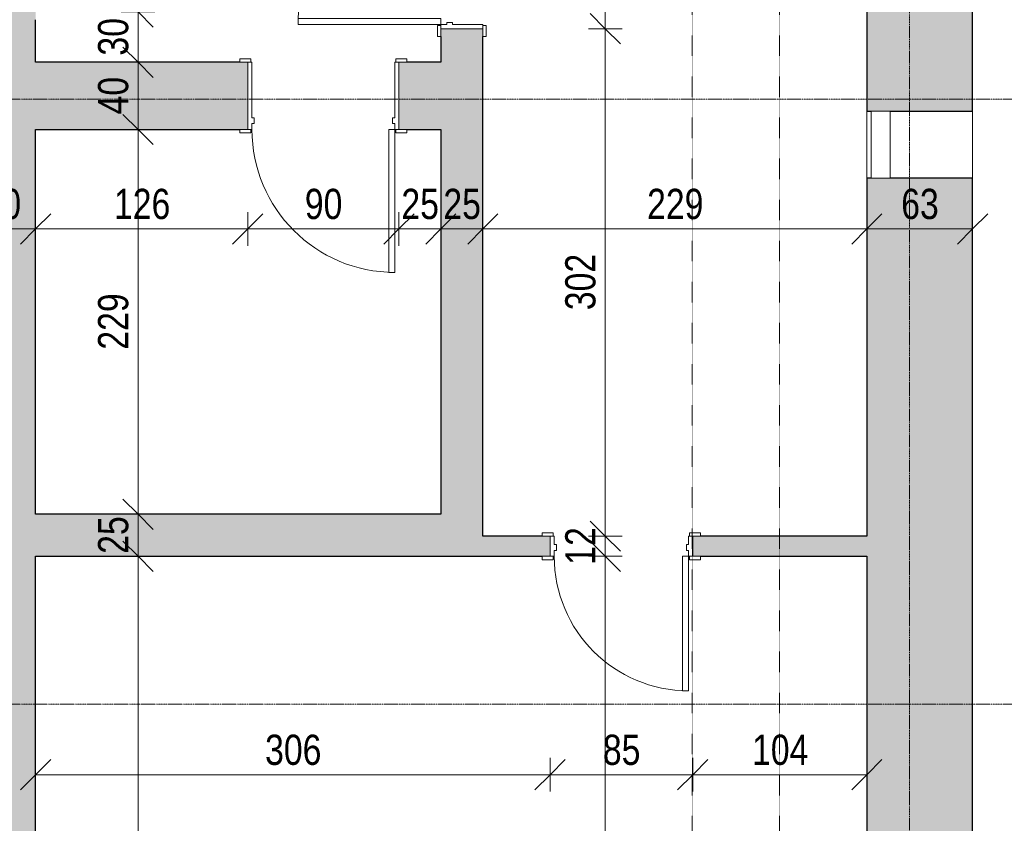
# Model space of a CAD drawing. Header units: centimetres. Extents: x 14852 to 18341, y -10824 to -8518.
# Tile 16 of 20: x 17353 to 17940, y -10037 to -9558. Entities that reach past the tile are written whole.
import ezdxf

# ---------------------------------------------------------------- set-up
doc = ezdxf.new("R2010")
doc.units = ezdxf.units.CM
doc.linetypes.add('Dash', pattern=[0.106, 0.053, -0.053])
doc.linetypes.add('Linia siatki', pattern=[0.9925, 0.47, -0.2175, 0.0875, -0.2175])
for name, color, linetype, lineweight in [('A-ANNO-DIMS', 211, 'Continuous', 9), ('A-ANNO-DIMS-100', 211, 'Continuous', 9), ('A-DETL', 90, 'Continuous', 9), ('A-DOOR', 31, 'Continuous', 9), ('A-DOOR-FRAM', 31, 'Continuous', 18), ('A-GLAZ', 151, 'Continuous', 9), ('A-WALL', 113, 'Continuous', 9), ('A-WALL-PATT', 111, 'Continuous', 25), ('I-WALL', 2, 'Continuous', 9), ('S-GRID', 1, 'Continuous', 9)]:
    doc.layers.add(name, color=color, linetype=linetype, lineweight=lineweight)
doc.styles.add('Arial_1', font='arial.ttf', dxfattribs={"width": 0.8, "height": 18})
doc.dimstyles.new('Przekątna_-_1_8_mm_Arial', dxfattribs={"dimscale": 30.48, "dimtxt": 18.364669, "dimasz": 0.590551, "dimexe": 0.328084, "dimexo": 0.0625, "dimgap": 0.016404, "dimtad": 1, "dimdec": 0, "dimdsep": 46, "dimtxsty": 'Arial_1', "dimblk1": 'OBLIQUE', "dimblk2": 'OBLIQUE', "dimsah": 1, "dimcen": 0.09, "dimazin": 0, "dimtfac": 1, "dimtdec": 4, "dimtix": 1, "dimtmove": 0, "dimatfit": 3, "dimfxl": 0.328084, "dimfxlon": 1, "dimtvp": 1, "dimtolj": 1, "dimtzin": 0, "dimarcsym": 2})
doc.dimstyles.new('Przekątna_-_1_8_mm_Arial_1', dxfattribs={"dimscale": 30.48, "dimtxt": 18.364669, "dimasz": 0.590551, "dimexe": 0.328084, "dimexo": 0.0625, "dimgap": 0.016404, "dimtad": 1, "dimdec": 0, "dimdsep": 46, "dimtxsty": 'Arial_1', "dimblk1": 'OBLIQUE', "dimblk2": 'OBLIQUE', "dimsah": 1, "dimcen": 0.09, "dimazin": 0, "dimtfac": 1, "dimtdec": 4, "dimtix": 1, "dimtmove": 0, "dimatfit": 3, "dimfxl": 0.328084, "dimfxlon": 1, "dimtvp": 1, "dimtolj": 1, "dimtzin": 0, "dimarcsym": 2})

# ---------------------------------------------------------------- blocks, each defined once
blk = doc.blocks.new('Drzwi-wewnętrzne-jednoskrzydłowe-dwupanelowe-drewniane - 900 x 2100mm-613824-6_Poziom posadzka II pietra inwentaryzacja')
at = {"layer": 'A-DOOR'}
for p, q in [((-49.635, 22.3175), (-43.135, 22.3175)), ((-49.635, 20.3175), (-49.635, 22.3175)), ((-43.135, 20.3175), (-49.635, 20.3175)), ((-43.135, 22.3175), (-43.135, 20.3175)), ((43.135, 22.3175), (49.635, 22.3175)), ((43.135, 20.3175), (43.135, 22.3175)), ((49.635, 20.3175), (43.135, 20.3175)), ((49.635, 22.3175), (49.635, 20.3175)), ((-49.635, -19.6825), (-43.135, -19.6825)), ((-49.635, -21.6825), (-49.635, -19.6825)), ((-43.135, -21.6825), (-49.635, -21.6825)), ((-43.135, -19.6825), (-43.135, -21.6825)), ((43.135, -19.6825), (49.635, -19.6825)), ((43.135, -21.6825), (43.135, -19.6825)), ((49.635, -21.6825), (43.135, -21.6825)), ((49.635, -19.6825), (49.635, -21.6825))]:
    blk.add_line(p, q, dxfattribs=at)
at = {"layer": 'A-DOOR', "lineweight": 18}
for p, q in [((39, -19.6825), (42.5, -19.6825)), ((39, -104.6825), (39, -19.6825)), ((42.5, -19.6825), (42.5, -104.6825)), ((42.5, -104.6825), (39, -104.6825))]:
    blk.add_line(p, q, dxfattribs=at)
at = {"layer": 'A-DOOR'}
blk.add_arc((42.5, -19.6825), 85, 180, 270, dxfattribs=at)
at = {"layer": 'A-DOOR-FRAM'}
for p, q in [((-45, 20.3175), (-42.5, 20.3175)), ((-45, -19.6825), (-45, 20.3175)), ((-42.5, 20.3175), (-42.5, -12.69)), ((42.5, 20.3175), (45, 20.3175)), ((42.5, -12.69), (42.5, 20.3175)), ((45, 20.3175), (45, -19.6825)), ((-42.5, -12.69), (-41.23, -12.69)), ((-42.5, -16.1825), (-42.5, -19.6825)), ((-41.23, -16.1825), (-42.5, -16.1825)), ((-41.23, -12.69), (-41.23, -16.1825)), ((41.23, -12.69), (42.5, -12.69)), ((41.23, -16.1825), (41.23, -12.69)), ((42.5, -16.1825), (41.23, -16.1825)), ((42.5, -19.6825), (42.5, -16.1825)), ((-42.5, -19.6825), (-45, -19.6825)), ((45, -19.6825), (42.5, -19.6825))]:
    blk.add_line(p, q, dxfattribs=at)
blk = doc.blocks.new('Drzwi-wewnętrzne-jednoskrzydłowe-dwupanelowe-drewniane - 900 x 2100mm-621300-6_Poziom posadzka II pietra inwentaryzacja')
at = {"layer": 'A-DOOR'}
for p, q in [((-49.64, 14.82), (-43.14, 14.82)), ((-49.64, 12.82), (-49.64, 14.82)), ((-43.14, 12.82), (-49.64, 12.82)), ((-43.14, 14.82), (-43.14, 12.82)), ((43.13, 14.82), (49.63, 14.82)), ((43.13, 12.82), (43.13, 14.82)), ((49.63, 12.82), (43.13, 12.82)), ((49.63, 14.82), (49.63, 12.82)), ((-49.64, -12.18), (-43.14, -12.18)), ((-49.64, -14.18), (-49.64, -12.18)), ((-43.14, -14.18), (-49.64, -14.18)), ((-43.14, -12.18), (-43.14, -14.18)), ((43.13, -12.18), (49.63, -12.18)), ((43.13, -14.18), (43.13, -12.18)), ((49.63, -14.18), (43.13, -14.18)), ((49.63, -12.18), (49.63, -14.18))]:
    blk.add_line(p, q, dxfattribs=at)
at = {"layer": 'A-DOOR', "lineweight": 18}
for p, q in [((39, -12.18), (42.5, -12.18)), ((39, -97.18), (39, -12.18)), ((42.5, -12.18), (42.5, -97.18)), ((42.5, -97.18), (39, -97.18))]:
    blk.add_line(p, q, dxfattribs=at)
at = {"layer": 'A-DOOR'}
blk.add_arc((42.5, -12.18), 85, 180, 270, dxfattribs=at)
at = {"layer": 'A-DOOR-FRAM'}
for p, q in [((-45, 12.82), (-42.5, 12.82)), ((-45, -12.18), (-45, 12.82)), ((-42.5, 12.82), (-42.5, -5.19)), ((42.5, 12.82), (45, 12.82)), ((42.5, -5.19), (42.5, 12.82)), ((45, 12.82), (45, -12.18)), ((-42.5, -5.19), (-41.23, -5.19)), ((-41.23, -5.19), (-41.23, -8.68)), ((41.23, -5.19), (42.5, -5.19)), ((41.23, -8.68), (41.23, -5.19)), ((-42.5, -8.68), (-42.5, -12.18)), ((-41.23, -8.68), (-42.5, -8.68)), ((42.5, -8.68), (41.23, -8.68)), ((42.5, -12.18), (42.5, -8.68)), ((-42.5, -12.18), (-45, -12.18)), ((45, -12.18), (42.5, -12.18))]:
    blk.add_line(p, q, dxfattribs=at)
blk = doc.blocks.new('wewnetrzne dwupanelowe - 800 x 2100mm 2-609570-6_Poziom posadzka II pietra inwentaryzacja')
at = {"layer": 'A-DOOR'}
for p, q in [((-47.14, 8.32), (-40.64, 8.32)), ((-47.14, 6.32), (-47.14, 8.32)), ((-40.64, 6.32), (-47.14, 6.32)), ((-40.64, 8.32), (-40.64, 6.32)), ((40.63, 8.32), (47.13, 8.32)), ((40.63, 6.32), (40.63, 8.32)), ((47.13, 6.32), (40.63, 6.32)), ((47.13, 8.32), (47.13, 6.32)), ((-47.14, -5.68), (-40.64, -5.68)), ((-47.14, -7.68), (-47.14, -5.68)), ((-40.64, -5.68), (-40.64, -7.68)), ((40.63, -5.68), (47.13, -5.68)), ((40.63, -7.68), (40.63, -5.68)), ((47.13, -5.68), (47.13, -7.68)), ((-40.64, -7.68), (-47.14, -7.68)), ((47.13, -7.68), (40.63, -7.68))]:
    blk.add_line(p, q, dxfattribs=at)
at = {"layer": 'A-DOOR', "lineweight": 18}
for p, q in [((36.5, -5.68), (40, -5.68)), ((36.5, -85.68), (36.5, -5.68)), ((40, -5.68), (40, -85.68)), ((40, -85.68), (36.5, -85.68))]:
    blk.add_line(p, q, dxfattribs=at)
at = {"layer": 'A-DOOR'}
blk.add_arc((40, -5.68), 80, 180, 270, dxfattribs=at)
at = {"layer": 'A-DOOR-FRAM'}
for p, q in [((-42.5, 6.32), (-40, 6.32)), ((-42.5, -5.68), (-42.5, 6.32)), ((-40, 6.32), (-40, 1.31)), ((40, 6.32), (42.5, 6.32)), ((40, 1.31), (40, 6.32)), ((42.5, 6.32), (42.5, -5.68)), ((-40, 1.31), (-38.73, 1.31)), ((-38.73, 1.31), (-38.73, -2.18)), ((38.73, 1.31), (40, 1.31)), ((38.73, -2.18), (38.73, 1.31)), ((-40, -5.68), (-42.5, -5.68)), ((-40, -2.18), (-40, -5.68)), ((-38.73, -2.18), (-40, -2.18)), ((40, -2.18), (38.73, -2.18)), ((40, -5.68), (40, -2.18)), ((42.5, -5.68), (40, -5.68))]:
    blk.add_line(p, q, dxfattribs=at)
blk = doc.blocks.new('Aluminum_1 szybowe - 40x40-705659-6_Poziom posadzka II pietra inwentaryzacja')
at = {"layer": 'A-GLAZ'}
for p, q in [((-137.16, 31.62), (-97.16, 31.62)), ((-137.16, 20.19), (-137.16, 31.62)), ((-97.16, 31.62), (-97.16, 20.19)), ((-97.16, 20.19), (-137.16, 20.19))]:
    blk.add_line(p, q, dxfattribs=at)
blk = doc.blocks.new('DIMBLOCK121-6_Poziom posadzka II pietra inwentaryzacja')
at = {"layer": 'A-ANNO-DIMS-100'}
for p, q in [((17322.62, -9682.85), (17322.62, -9672.85)), ((17322.62, -9682.85), (17331.62, -9673.85)), ((17362.62, -9682.85), (17362.62, -9672.85)), ((17362.62, -9682.85), (17371.62, -9673.85)), ((17322.62, -9682.85), (17313.62, -9691.85)), ((17322.62, -9682.85), (17362.62, -9682.85)), ((17322.62, -9682.85), (17322.62, -9692.85)), ((17362.62, -9682.85), (17353.62, -9691.85)), ((17362.62, -9682.85), (17362.62, -9692.85))]:
    blk.add_line(p, q, dxfattribs=at)
at = {"layer": 'A-ANNO-DIMS-100', "color": 0, "insert": (17331.6, -9658.98), "char_height": 18, "width": 26.4451, "attachment_point": 1, "line_spacing_factor": 0.941778, "style": 'Arial_1'}
blk.add_mtext('40', dxfattribs=at)
blk = doc.blocks.new('_Oblique')
at = {"color": 0, "linetype": 'ByBlock', "lineweight": -2}
blk.add_line((-0.5, -0.5), (0.5, 0.5), dxfattribs=at)
blk = doc.blocks.new('DIMBLOCK122-6_Poziom posadzka II pietra inwentaryzacja')
at = {"layer": 'A-ANNO-DIMS-100'}
for p, q in [((17362.62, -9682.85), (17362.62, -9672.85)), ((17362.62, -9682.85), (17371.62, -9673.85)), ((17488.95, -9682.85), (17488.95, -9672.85)), ((17488.95, -9682.85), (17497.95, -9673.85)), ((17362.62, -9682.85), (17353.62, -9691.85)), ((17362.62, -9682.85), (17488.95, -9682.85)), ((17362.62, -9682.85), (17362.62, -9692.85)), ((17488.95, -9682.85), (17479.95, -9691.85)), ((17488.95, -9682.85), (17488.95, -9692.85))]:
    blk.add_line(p, q, dxfattribs=at)
at = {"layer": 'A-ANNO-DIMS-100', "color": 0, "insert": (17409.26, -9658.98), "char_height": 18, "width": 39.6677, "attachment_point": 1, "line_spacing_factor": 0.941778, "style": 'Arial_1'}
blk.add_mtext('126', dxfattribs=at)
blk = doc.blocks.new('DIMBLOCK123-6_Poziom posadzka II pietra inwentaryzacja')
at = {"layer": 'A-ANNO-DIMS-100'}
for p, q in [((17488.95, -9682.85), (17488.95, -9672.85)), ((17488.95, -9682.85), (17497.95, -9673.85)), ((17578.95, -9682.85), (17578.95, -9672.85)), ((17578.95, -9682.85), (17587.95, -9673.85)), ((17488.95, -9682.85), (17479.95, -9691.85)), ((17488.95, -9682.85), (17578.95, -9682.85)), ((17488.95, -9682.85), (17488.95, -9692.85)), ((17578.95, -9682.85), (17569.95, -9691.85)), ((17578.95, -9682.85), (17578.95, -9692.85))]:
    blk.add_line(p, q, dxfattribs=at)
at = {"layer": 'A-ANNO-DIMS-100', "color": 0, "insert": (17522.93, -9658.98), "char_height": 18, "width": 26.4451, "attachment_point": 1, "line_spacing_factor": 0.941778, "style": 'Arial_1'}
blk.add_mtext('90', dxfattribs=at)
blk = doc.blocks.new('DIMBLOCK124-6_Poziom posadzka II pietra inwentaryzacja')
at = {"layer": 'A-ANNO-DIMS-100'}
for p, q in [((17578.95, -9682.85), (17578.95, -9672.85)), ((17578.95, -9682.85), (17587.95, -9673.85)), ((17603.95, -9682.85), (17603.95, -9672.85)), ((17603.95, -9682.85), (17612.95, -9673.85)), ((17578.95, -9682.85), (17569.95, -9691.85)), ((17578.95, -9682.85), (17603.95, -9682.85)), ((17578.95, -9682.85), (17578.95, -9692.85)), ((17603.95, -9682.85), (17594.95, -9691.85)), ((17603.95, -9682.85), (17603.95, -9692.85))]:
    blk.add_line(p, q, dxfattribs=at)
at = {"layer": 'A-ANNO-DIMS-100', "color": 0, "insert": (17580.43, -9658.98), "char_height": 18, "width": 26.4451, "attachment_point": 1, "line_spacing_factor": 0.941778, "style": 'Arial_1'}
blk.add_mtext('25', dxfattribs=at)
blk = doc.blocks.new('DIMBLOCK125-6_Poziom posadzka II pietra inwentaryzacja')
at = {"layer": 'A-ANNO-DIMS-100'}
for p, q in [((17603.95, -9682.85), (17603.95, -9672.85)), ((17603.95, -9682.85), (17612.95, -9673.85)), ((17628.95, -9682.85), (17628.95, -9672.85)), ((17628.95, -9682.85), (17637.95, -9673.85)), ((17603.95, -9682.85), (17594.95, -9691.85)), ((17603.95, -9682.85), (17628.95, -9682.85)), ((17603.95, -9682.85), (17603.95, -9692.85)), ((17628.95, -9682.85), (17619.95, -9691.85)), ((17628.95, -9682.85), (17628.95, -9692.85))]:
    blk.add_line(p, q, dxfattribs=at)
at = {"layer": 'A-ANNO-DIMS-100', "color": 0, "insert": (17605.43, -9658.98), "char_height": 18, "width": 26.4451, "attachment_point": 1, "line_spacing_factor": 0.941778, "style": 'Arial_1'}
blk.add_mtext('25', dxfattribs=at)
blk = doc.blocks.new('DIMBLOCK126-6_Poziom posadzka II pietra inwentaryzacja')
at = {"layer": 'A-ANNO-DIMS-100'}
for p, q in [((17628.95, -9682.85), (17628.95, -9672.85)), ((17628.95, -9682.85), (17637.95, -9673.85)), ((17857.62, -9682.85), (17857.62, -9672.85)), ((17857.62, -9682.85), (17866.62, -9673.85)), ((17628.95, -9682.85), (17619.95, -9691.85)), ((17628.95, -9682.85), (17857.62, -9682.85)), ((17628.95, -9682.85), (17628.95, -9692.85)), ((17857.62, -9682.85), (17848.62, -9691.85)), ((17857.62, -9682.85), (17857.62, -9692.85))]:
    blk.add_line(p, q, dxfattribs=at)
at = {"layer": 'A-ANNO-DIMS-100', "color": 0, "insert": (17726.76, -9658.98), "char_height": 18, "width": 39.6677, "attachment_point": 1, "line_spacing_factor": 0.941778, "style": 'Arial_1'}
blk.add_mtext('229', dxfattribs=at)
blk = doc.blocks.new('DIMBLOCK127-6_Poziom posadzka II pietra inwentaryzacja')
at = {"layer": 'A-ANNO-DIMS-100'}
for p, q in [((17857.62, -9682.85), (17857.62, -9672.85)), ((17857.62, -9682.85), (17866.62, -9673.85)), ((17920.62, -9682.85), (17920.62, -9672.85)), ((17920.62, -9682.85), (17929.62, -9673.85)), ((17857.62, -9682.85), (17848.62, -9691.85)), ((17857.62, -9682.85), (17920.62, -9682.85)), ((17857.62, -9682.85), (17857.62, -9692.85)), ((17920.62, -9682.85), (17911.62, -9691.85)), ((17920.62, -9682.85), (17920.62, -9692.85))]:
    blk.add_line(p, q, dxfattribs=at)
at = {"layer": 'A-ANNO-DIMS-100', "color": 0, "insert": (17878.1, -9658.98), "char_height": 18, "width": 26.4451, "attachment_point": 1, "line_spacing_factor": 0.941778, "style": 'Arial_1'}
blk.add_mtext('63', dxfattribs=at)
blk = doc.blocks.new('DIMBLOCK138-6_Poziom posadzka II pietra inwentaryzacja')
at = {"layer": 'A-ANNO-DIMS-100'}
for p, q in [((17362.62, -10007.71), (17362.62, -9997.71)), ((17668.95, -10007.71), (17668.95, -9997.71)), ((17362.62, -10007.71), (17371.62, -9998.71)), ((17668.95, -10007.71), (17677.95, -9998.71)), ((17362.62, -10007.71), (17353.62, -10016.71)), ((17362.62, -10007.71), (17668.95, -10007.71)), ((17362.62, -10007.71), (17362.62, -10017.71)), ((17668.95, -10007.71), (17659.95, -10016.71)), ((17668.95, -10007.71), (17668.95, -10017.71))]:
    blk.add_line(p, q, dxfattribs=at)
at = {"layer": 'A-ANNO-DIMS-100', "color": 0, "insert": (17499.26, -9983.84), "char_height": 18, "width": 39.6677, "attachment_point": 1, "line_spacing_factor": 0.941778, "style": 'Arial_1'}
blk.add_mtext('306', dxfattribs=at)
blk = doc.blocks.new('DIMBLOCK139-6_Poziom posadzka II pietra inwentaryzacja')
at = {"layer": 'A-ANNO-DIMS-100'}
for p, q in [((17668.95, -10007.71), (17668.95, -9997.71)), ((17753.95, -10007.71), (17753.95, -9997.71)), ((17668.95, -10007.71), (17677.95, -9998.71)), ((17753.95, -10007.71), (17762.95, -9998.71)), ((17668.95, -10007.71), (17659.95, -10016.71)), ((17668.95, -10007.71), (17753.95, -10007.71)), ((17668.95, -10007.71), (17668.95, -10017.71)), ((17753.95, -10007.71), (17744.95, -10016.71)), ((17753.95, -10007.71), (17753.95, -10017.71))]:
    blk.add_line(p, q, dxfattribs=at)
at = {"layer": 'A-ANNO-DIMS-100', "color": 0, "insert": (17700.43, -9983.84), "char_height": 18, "width": 26.4451, "attachment_point": 1, "line_spacing_factor": 0.941778, "style": 'Arial_1'}
blk.add_mtext('85', dxfattribs=at)
blk = doc.blocks.new('DIMBLOCK140-6_Poziom posadzka II pietra inwentaryzacja')
at = {"layer": 'A-ANNO-DIMS-100'}
for p, q in [((17753.95, -10007.71), (17753.95, -9997.71)), ((17857.62, -10007.71), (17857.62, -9997.71)), ((17753.95, -10007.71), (17762.95, -9998.71)), ((17857.62, -10007.71), (17866.62, -9998.71)), ((17753.95, -10007.71), (17744.95, -10016.71)), ((17753.95, -10007.71), (17857.62, -10007.71)), ((17753.95, -10007.71), (17753.95, -10017.71)), ((17857.62, -10007.71), (17848.62, -10016.71)), ((17857.62, -10007.71), (17857.62, -10017.71))]:
    blk.add_line(p, q, dxfattribs=at)
at = {"layer": 'A-ANNO-DIMS-100', "color": 0, "insert": (17789.26, -9983.84), "char_height": 18, "width": 39.6677, "attachment_point": 1, "line_spacing_factor": 0.941778, "style": 'Arial_1'}
blk.add_mtext('104', dxfattribs=at)
blk = doc.blocks.new('DIMBLOCK257-6_Poziom posadzka II pietra inwentaryzacja')
at = {"layer": 'A-ANNO-DIMS-100'}
for p, q in [((17423.64, -9877.71), (17414.64, -9868.71)), ((17423.64, -9877.71), (17413.64, -9877.71)), ((17423.64, -10352.71), (17423.64, -9877.71)), ((17423.64, -9877.71), (17432.64, -9886.71)), ((17423.64, -9877.71), (17433.64, -9877.71)), ((17423.64, -10352.71), (17414.64, -10343.71)), ((17423.64, -10352.71), (17413.64, -10352.71)), ((17423.64, -10352.71), (17432.64, -10361.71)), ((17423.64, -10352.71), (17433.64, -10352.71))]:
    blk.add_line(p, q, dxfattribs=at)
at = {"layer": 'A-ANNO-DIMS-100', "color": 0, "insert": (17399.78, -10131.74), "char_height": 18, "width": 39.6677, "attachment_point": 1, "rotation": 90, "line_spacing_factor": 0.941778, "style": 'Arial_1'}
blk.add_mtext('475', dxfattribs=at)
blk = doc.blocks.new('DIMBLOCK258-6_Poziom posadzka II pietra inwentaryzacja')
at = {"layer": 'A-ANNO-DIMS-100'}
for p, q in [((17423.64, -9852.71), (17414.64, -9843.71)), ((17423.64, -9852.71), (17413.64, -9852.71)), ((17423.64, -9877.71), (17423.64, -9852.71)), ((17423.64, -9852.71), (17432.64, -9861.71)), ((17423.64, -9852.71), (17433.64, -9852.71)), ((17423.64, -9877.71), (17414.64, -9868.71)), ((17423.64, -9877.71), (17413.64, -9877.71)), ((17423.64, -9877.71), (17432.64, -9886.71)), ((17423.64, -9877.71), (17433.64, -9877.71))]:
    blk.add_line(p, q, dxfattribs=at)
at = {"layer": 'A-ANNO-DIMS-100', "color": 0, "insert": (17399.78, -9876.23), "char_height": 18, "width": 26.4451, "attachment_point": 1, "rotation": 90, "line_spacing_factor": 0.941778, "style": 'Arial_1'}
blk.add_mtext('25', dxfattribs=at)
blk = doc.blocks.new('DIMBLOCK259-6_Poziom posadzka II pietra inwentaryzacja')
at = {"layer": 'A-ANNO-DIMS-100'}
for p, q in [((17423.64, -9623.71), (17414.64, -9614.71)), ((17423.64, -9623.71), (17413.64, -9623.71)), ((17423.64, -9852.71), (17423.64, -9623.71)), ((17423.64, -9623.71), (17432.64, -9632.71)), ((17423.64, -9623.71), (17433.64, -9623.71)), ((17423.64, -9852.71), (17414.64, -9843.71)), ((17423.64, -9852.71), (17413.64, -9852.71)), ((17423.64, -9852.71), (17432.64, -9861.71)), ((17423.64, -9852.71), (17433.64, -9852.71))]:
    blk.add_line(p, q, dxfattribs=at)
at = {"layer": 'A-ANNO-DIMS-100', "color": 0, "insert": (17399.78, -9754.74), "char_height": 18, "width": 39.6677, "attachment_point": 1, "rotation": 90, "line_spacing_factor": 0.941778, "style": 'Arial_1'}
blk.add_mtext('229', dxfattribs=at)
blk = doc.blocks.new('DIMBLOCK260-6_Poziom posadzka II pietra inwentaryzacja')
at = {"layer": 'A-ANNO-DIMS-100'}
for p, q in [((17423.64, -9583.71), (17414.64, -9574.71)), ((17423.64, -9583.71), (17413.64, -9583.71)), ((17423.64, -9623.71), (17423.64, -9583.71)), ((17423.64, -9583.71), (17432.64, -9592.71)), ((17423.64, -9583.71), (17433.64, -9583.71)), ((17423.64, -9623.71), (17414.64, -9614.71)), ((17423.64, -9623.71), (17413.64, -9623.71)), ((17423.64, -9623.71), (17432.64, -9632.71)), ((17423.64, -9623.71), (17433.64, -9623.71))]:
    blk.add_line(p, q, dxfattribs=at)
at = {"layer": 'A-ANNO-DIMS-100', "color": 0, "insert": (17399.78, -9614.73), "char_height": 18, "width": 26.4451, "attachment_point": 1, "rotation": 90, "line_spacing_factor": 0.941778, "style": 'Arial_1'}
blk.add_mtext('40', dxfattribs=at)
blk = doc.blocks.new('DIMBLOCK261-6_Poziom posadzka II pietra inwentaryzacja')
at = {"layer": 'A-ANNO-DIMS-100'}
for p, q in [((17423.64, -9553.71), (17414.64, -9544.71)), ((17423.64, -9553.71), (17413.64, -9553.71)), ((17423.64, -9583.71), (17423.64, -9553.71)), ((17423.64, -9553.71), (17432.64, -9562.71)), ((17423.64, -9553.71), (17433.64, -9553.71)), ((17423.64, -9583.71), (17414.64, -9574.71)), ((17423.64, -9583.71), (17413.64, -9583.71)), ((17423.64, -9583.71), (17432.64, -9592.71)), ((17423.64, -9583.71), (17433.64, -9583.71))]:
    blk.add_line(p, q, dxfattribs=at)
at = {"layer": 'A-ANNO-DIMS-100', "color": 0, "insert": (17399.78, -9579.73), "char_height": 18, "width": 26.4451, "attachment_point": 1, "rotation": 90, "line_spacing_factor": 0.941778, "style": 'Arial_1'}
blk.add_mtext('30', dxfattribs=at)
blk = doc.blocks.new('DIMBLOCK262-6_Poziom posadzka II pietra inwentaryzacja')
at = {"layer": 'A-ANNO-DIMS-100'}
for p, q in [((17423.64, -9463.71), (17414.64, -9454.71)), ((17423.64, -9463.71), (17413.64, -9463.71)), ((17423.64, -9553.71), (17423.64, -9463.71)), ((17423.64, -9463.71), (17432.64, -9472.71)), ((17423.64, -9463.71), (17433.64, -9463.71)), ((17423.64, -9553.71), (17414.64, -9544.71)), ((17423.64, -9553.71), (17413.64, -9553.71)), ((17423.64, -9553.71), (17432.64, -9562.71)), ((17423.64, -9553.71), (17433.64, -9553.71))]:
    blk.add_line(p, q, dxfattribs=at)
at = {"layer": 'A-ANNO-DIMS-100', "color": 0, "insert": (17399.78, -9519.73), "char_height": 18, "width": 26.4451, "attachment_point": 1, "rotation": 90, "line_spacing_factor": 0.941778, "style": 'Arial_1'}
blk.add_mtext('90', dxfattribs=at)
blk = doc.blocks.new('DIMBLOCK274-6_Poziom posadzka II pietra inwentaryzacja')
at = {"layer": 'A-ANNO-DIMS-100'}
for p, q in [((17701.88, -9473.71), (17692.88, -9464.71)), ((17701.88, -9473.71), (17691.88, -9473.71)), ((17701.88, -9473.71), (17701.88, -9563.71)), ((17701.88, -9473.71), (17710.88, -9482.71)), ((17701.88, -9473.71), (17711.88, -9473.71)), ((17701.88, -9563.71), (17692.88, -9554.71)), ((17701.88, -9563.71), (17691.88, -9563.71)), ((17701.88, -9563.71), (17710.88, -9572.71)), ((17701.88, -9563.71), (17711.88, -9563.71))]:
    blk.add_line(p, q, dxfattribs=at)
at = {"layer": 'A-ANNO-DIMS-100', "color": 0, "insert": (17678.01, -9529.73), "char_height": 18, "width": 26.4451, "attachment_point": 1, "rotation": 90, "line_spacing_factor": 0.941778, "style": 'Arial_1'}
blk.add_mtext('90', dxfattribs=at)
blk = doc.blocks.new('DIMBLOCK275-6_Poziom posadzka II pietra inwentaryzacja')
at = {"layer": 'A-ANNO-DIMS-100'}
for p, q in [((17701.88, -9563.71), (17692.88, -9554.71)), ((17701.88, -9563.71), (17691.88, -9563.71)), ((17701.88, -9563.71), (17701.88, -9865.71)), ((17701.88, -9563.71), (17710.88, -9572.71)), ((17701.88, -9563.71), (17711.88, -9563.71)), ((17701.88, -9865.71), (17692.88, -9856.71)), ((17701.88, -9865.71), (17691.88, -9865.71)), ((17701.88, -9865.71), (17710.88, -9874.71)), ((17701.88, -9865.71), (17711.88, -9865.71))]:
    blk.add_line(p, q, dxfattribs=at)
at = {"layer": 'A-ANNO-DIMS-100', "color": 0, "insert": (17678.01, -9731.24), "char_height": 18, "width": 39.6677, "attachment_point": 1, "rotation": 90, "line_spacing_factor": 0.941778, "style": 'Arial_1'}
blk.add_mtext('302', dxfattribs=at)
blk = doc.blocks.new('DIMBLOCK276-6_Poziom posadzka II pietra inwentaryzacja')
at = {"layer": 'A-ANNO-DIMS-100'}
for p, q in [((17701.88, -9865.71), (17692.88, -9856.71)), ((17701.88, -9865.71), (17691.88, -9865.71)), ((17701.88, -9877.71), (17692.88, -9868.71)), ((17701.88, -9865.71), (17701.88, -9877.71)), ((17701.88, -9865.71), (17710.88, -9874.71)), ((17701.88, -9865.71), (17711.88, -9865.71)), ((17701.88, -9877.71), (17691.88, -9877.71)), ((17701.88, -9877.71), (17710.88, -9886.71)), ((17701.88, -9877.71), (17711.88, -9877.71))]:
    blk.add_line(p, q, dxfattribs=at)
at = {"layer": 'A-ANNO-DIMS-100', "color": 0, "insert": (17678.01, -9882.73), "char_height": 18, "width": 26.4451, "attachment_point": 1, "rotation": 90, "line_spacing_factor": 0.941778, "style": 'Arial_1'}
blk.add_mtext('12', dxfattribs=at)
blk = doc.blocks.new('DIMBLOCK277-6_Poziom posadzka II pietra inwentaryzacja')
at = {"layer": 'A-ANNO-DIMS-100'}
for p, q in [((17701.88, -9877.71), (17692.88, -9868.71)), ((17701.88, -9877.71), (17691.88, -9877.71)), ((17701.88, -9877.71), (17701.88, -10352.71)), ((17701.88, -9877.71), (17710.88, -9886.71)), ((17701.88, -9877.71), (17711.88, -9877.71)), ((17701.88, -10352.71), (17692.88, -10343.71)), ((17701.88, -10352.71), (17691.88, -10352.71)), ((17701.88, -10352.71), (17710.88, -10361.71)), ((17701.88, -10352.71), (17711.88, -10352.71))]:
    blk.add_line(p, q, dxfattribs=at)
at = {"layer": 'A-ANNO-DIMS-100', "color": 0, "insert": (17678.01, -10131.74), "char_height": 18, "width": 39.6677, "attachment_point": 1, "rotation": 90, "line_spacing_factor": 0.941778, "style": 'Arial_1'}
blk.add_mtext('475', dxfattribs=at)

msp = doc.modelspace()

# ---------------------------------------------------------------- hatches: boundary and pattern name
at = {"layer": 'A-WALL-PATT', "lineweight": 9}
h = msp.add_hatch(color=256, dxfattribs=at)
h.paths.add_polyline_path([(17920.62, -10352.71), (17920.62, -9652.71), (17857.62, -9652.71), (17857.62, -10352.71)])
h.paths.add_polyline_path([(17920.62, -9612.71), (17920.62, -9305.71), (17857.62, -9305.71), (17857.62, -9612.71), (17871.59, -9612.71)])
h.paths.add_polyline_path([(17871.59, -9265.71), (17920.62, -9265.71), (17920.62, -8842.71), (17857.62, -8842.71), (17857.62, -9265.71), (17860.16, -9265.71)])
h = msp.add_hatch(color=256, dxfattribs=at)
h.paths.add_polyline_path([(17342.62, -10352.71), (17362.62, -10352.71), (17362.62, -9553.71), (17322.62, -9553.71), (17322.62, -10352.71)])
h.paths.add_polyline_path([(17326.12, -9463.71), (17362.62, -9463.71), (17362.62, -9408.71), (17322.62, -9408.71), (17322.62, -9463.71)])
h.paths.add_polyline_path([(17362.62, -9396.71), (17362.62, -8905.71), (17322.62, -8905.71), (17322.62, -9396.71), (17342.62, -9396.71)])
h = msp.add_hatch(color=256, dxfattribs=at)
h.paths.add_polyline_path([(17628.95, -9877.71), (17628.95, -9563.71), (17603.95, -9563.71), (17603.95, -9877.71)])
h.paths.add_polyline_path([(17628.95, -9473.71), (17628.95, -9135.71), (17603.95, -9135.71), (17603.95, -9473.71), (17610.94, -9473.71)])
h = msp.add_hatch(color=256, dxfattribs=at)
h.paths.add_polyline_path([(17583.59, -9623.71), (17603.95, -9623.71), (17603.95, -9583.71), (17578.95, -9583.71), (17578.95, -9623.71)])
h.paths.add_polyline_path([(17254.26, -9623.71), (17322.62, -9623.71), (17322.62, -9583.71), (17249.62, -9583.71), (17249.62, -9623.71)])
h.paths.add_polyline_path([(17154.99, -9623.71), (17159.62, -9623.71), (17159.62, -9583.71), (16840.62, -9583.71), (16840.62, -9623.71), (17049.33, -9623.71)])
h.paths.add_polyline_path([(17484.32, -9623.71), (17488.95, -9623.71), (17488.95, -9583.71), (17362.62, -9583.71), (17362.62, -9623.71)])
msp.add_hatch(color=256, dxfattribs=at).paths.add_polyline_path([(17362.62, -9877.71), (17603.95, -9877.71), (17603.95, -9852.71), (17362.62, -9852.71)])
h = msp.add_hatch(color=256, dxfattribs=at)
h.paths.add_polyline_path([(17668.95, -9877.71), (17668.95, -9865.71), (17628.95, -9865.71), (17628.95, -9877.71), (17664.32, -9877.71)])
h.paths.add_polyline_path([(17857.62, -9877.71), (17857.62, -9865.71), (17753.95, -9865.71), (17753.95, -9877.71), (17758.59, -9877.71)])

# ---------------------------------------------------------------- linework, layer by layer
at = {"layer": 'A-DETL', "linetype": 'Dash'}
for p, q in [((17805.63, -8957.75), (17805.63, -10300.75)), ((17753.63, -9009.75), (17753.63, -10248.75))]:
    msp.add_line(p, q, dxfattribs=at)
at = {"layer": 'A-WALL', "lineweight": 25}
for p, q in [((17920.62, -9612.71), (17920.62, -9305.71)), ((17857.62, -9408.71), (17857.62, -9612.71)), ((17603.95, -9568.35), (17603.95, -9583.71)), ((17628.95, -9865.71), (17628.95, -9568.35)), ((17857.62, -9612.71), (17860.16, -9612.71)), ((17871.59, -9612.71), (17920.62, -9612.71)), ((17603.95, -9623.71), (17603.95, -9852.71)), ((17860.16, -9652.71), (17857.62, -9652.71)), ((17857.62, -9652.71), (17857.62, -9865.71)), ((17920.62, -9652.71), (17871.59, -9652.71)), ((17920.62, -10415.71), (17920.62, -9652.71)), ((17603.95, -9852.71), (17362.62, -9852.71)), ((17664.32, -9865.71), (17628.95, -9865.71)), ((17857.62, -9865.71), (17758.59, -9865.71)), ((17362.62, -9877.71), (17664.32, -9877.71)), ((17758.59, -9877.71), (17857.62, -9877.71)), ((17857.62, -9877.71), (17857.62, -10352.71))]:
    msp.add_line(p, q, dxfattribs=at)
at = {"layer": 'A-WALL'}
for p, q in [((17857.62, -9652.71), (17857.62, -9612.71)), ((17920.62, -9612.71), (17920.62, -9652.71))]:
    msp.add_line(p, q, dxfattribs=at)
at = {"layer": 'I-WALL', "lineweight": 25}
for p, q in [((17362.62, -9583.71), (17362.62, -9558.35)), ((17484.32, -9583.71), (17362.62, -9583.71)), ((17603.95, -9583.71), (17583.59, -9583.71)), ((17362.62, -9852.71), (17362.62, -9623.71)), ((17362.62, -9623.71), (17484.32, -9623.71)), ((17583.59, -9623.71), (17603.95, -9623.71)), ((17362.62, -10352.71), (17362.62, -9877.71))]:
    msp.add_line(p, q, dxfattribs=at)
at = {"layer": 'S-GRID', "linetype": 'Linia siatki'}
for p, q in [((17883.12, -8517.72), (17883.12, -10764.35)), ((14852.38, -9605.71), (18281.26, -9605.71)), ((14852.38, -9965.71), (18281.26, -9965.71))]:
    msp.add_line(p, q, dxfattribs=at)

# ---------------------------------------------------------------- block references
at = {"layer": 'A-DOOR', "rotation": 270}
msp.add_blockref('Drzwi-wewnętrzne-jednoskrzydłowe-dwupanelowe-drewniane - 900 x 2100mm-621300-6_Poziom posadzka II pietra inwentaryzacja', (17616.13, -9518.71), dxfattribs=at)
at = {"layer": 'A-DOOR'}
for name, p in [('Drzwi-wewnętrzne-jednoskrzydłowe-dwupanelowe-drewniane - 900 x 2100mm-613824-6_Poziom posadzka II pietra inwentaryzacja', (17533.95, -9604.03)), ('wewnetrzne dwupanelowe - 800 x 2100mm 2-609570-6_Poziom posadzka II pietra inwentaryzacja', (17711.45, -9872.03))]:
    msp.add_blockref(name, p, dxfattribs=at)
at = {"layer": 'A-GLAZ', "rotation": 89.99999999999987}
msp.add_blockref('Aluminum_1 szybowe - 40x40-705659-6_Poziom posadzka II pietra inwentaryzacja', (17891.78, -9515.55), dxfattribs=at)

# ---------------------------------------------------------------- dimensions: what is measured, and where the dimension line sits
at = {"layer": 'A-ANNO-DIMS'}
for base, p1, p2, override, picture, middle in [((17423.64, -9463.71), (17413.64, -9553.71), (17413.64, -9463.71), {"dimpost": '<>', "dimfxl": 90}, 'DIMBLOCK262-6_Poziom posadzka II pietra inwentaryzacja', (17413.95, -9508.71)), ((17701.88, -9563.71), (17691.88, -9473.71), (17691.88, -9563.71), {"dimpost": '<>', "dimfxl": 90}, 'DIMBLOCK274-6_Poziom posadzka II pietra inwentaryzacja', (17692.19, -9518.71)), ((17423.64, -9553.71), (17413.64, -9583.71), (17413.64, -9553.71), {"dimpost": '<>', "dimfxl": 30}, 'DIMBLOCK261-6_Poziom posadzka II pietra inwentaryzacja', (17413.95, -9568.71)), ((17701.88, -9865.71), (17691.88, -9563.71), (17711.88, -9865.71), {"dimpost": '<>', "dimfxl": 302.661527}, 'DIMBLOCK275-6_Poziom posadzka II pietra inwentaryzacja', (17692.18, -9714.71)), ((17423.64, -9583.71), (17413.64, -9623.71), (17413.64, -9583.71), {"dimpost": '<>', "dimfxl": 40}, 'DIMBLOCK260-6_Poziom posadzka II pietra inwentaryzacja', (17413.95, -9603.71)), ((17423.64, -9623.71), (17413.64, -9852.71), (17413.64, -9623.71), {"dimpost": '<>', "dimfxl": 229}, 'DIMBLOCK259-6_Poziom posadzka II pietra inwentaryzacja', (17413.95, -9738.21)), ((17423.64, -9852.71), (17413.64, -9877.71), (17413.64, -9852.71), {"dimpost": '<>', "dimfxl": 25}, 'DIMBLOCK258-6_Poziom posadzka II pietra inwentaryzacja', (17413.95, -9865.21)), ((17701.88, -9877.71), (17711.88, -9865.71), (17691.88, -9877.71), {"dimpost": '<>', "dimfxl": 23.323808}, 'DIMBLOCK276-6_Poziom posadzka II pietra inwentaryzacja', (17692.34, -9871.71)), ((17423.64, -9877.71), (17413.64, -10352.71), (17413.64, -9877.71), {"dimpost": '<>', "dimfxl": 475}, 'DIMBLOCK257-6_Poziom posadzka II pietra inwentaryzacja', (17413.99, -10115.21)), ((17701.88, -10352.71), (17691.88, -9877.71), (17711.88, -10352.71), {"dimpost": '<>', "dimfxl": 475.420866}, 'DIMBLOCK277-6_Poziom posadzka II pietra inwentaryzacja', (17692.23, -10115.21))]:
    dim = msp.add_linear_dim(base=base, p1=p1, p2=p2, angle=90, dimstyle='Przekątna_-_1_8_mm_Arial_1', override=override, dxfattribs=at)
    dim.commit()
    dim.dimension.update_dxf_attribs({"geometry": picture, "text_midpoint": middle})
for base, p1, p2, override, picture, middle in [((17362.62, -9682.85), (17322.62, -9672.85), (17362.62, -9672.85), {"dimpost": '<>', "dimfxl": 40}, 'DIMBLOCK121-6_Poziom posadzka II pietra inwentaryzacja', (17342.62, -9673.16)), ((17488.95, -9682.85), (17362.62, -9672.85), (17488.95, -9672.85), {"dimpost": '<>', "dimfxl": 126.329444}, 'DIMBLOCK122-6_Poziom posadzka II pietra inwentaryzacja', (17425.79, -9673.16)), ((17578.95, -9682.85), (17488.95, -9672.85), (17578.95, -9672.85), {"dimpost": '<>', "dimfxl": 90}, 'DIMBLOCK123-6_Poziom posadzka II pietra inwentaryzacja', (17533.95, -9673.16)), ((17603.95, -9682.85), (17578.95, -9672.85), (17603.95, -9672.85), {"dimpost": '<>', "dimfxl": 25}, 'DIMBLOCK124-6_Poziom posadzka II pietra inwentaryzacja', (17591.45, -9673.16)), ((17628.95, -9682.85), (17603.95, -9672.85), (17628.95, -9672.85), {"dimpost": '<>', "dimfxl": 25}, 'DIMBLOCK125-6_Poziom posadzka II pietra inwentaryzacja', (17616.45, -9673.16)), ((17857.62, -9682.85), (17628.95, -9672.85), (17857.62, -9672.85), {"dimpost": '<>', "dimfxl": 228.670556}, 'DIMBLOCK126-6_Poziom posadzka II pietra inwentaryzacja', (17743.29, -9673.16)), ((17920.62, -9682.85), (17857.62, -9672.85), (17920.62, -9672.85), {"dimpost": '<>', "dimfxl": 63}, 'DIMBLOCK127-6_Poziom posadzka II pietra inwentaryzacja', (17889.12, -9673.15)), ((17668.95, -10007.71), (17362.62, -9997.71), (17668.95, -9997.71), {"dimpost": '<>', "dimfxl": 306.329444}, 'DIMBLOCK138-6_Poziom posadzka II pietra inwentaryzacja', (17515.79, -9998.01)), ((17753.95, -10007.71), (17668.95, -9997.71), (17753.95, -9997.71), {"dimpost": '<>', "dimfxl": 85}, 'DIMBLOCK139-6_Poziom posadzka II pietra inwentaryzacja', (17711.45, -9998.02)), ((17857.62, -10007.71), (17753.95, -9997.71), (17857.62, -9997.71), {"dimpost": '<>', "dimfxl": 103.670556}, 'DIMBLOCK140-6_Poziom posadzka II pietra inwentaryzacja', (17805.79, -9998.02))]:
    dim = msp.add_linear_dim(base=base, p1=p1, p2=p2, dimstyle='Przekątna_-_1_8_mm_Arial', override=override, dxfattribs=at)
    dim.commit()
    dim.dimension.update_dxf_attribs({"geometry": picture, "text_midpoint": middle})

doc.saveas('drawing.dxf')
